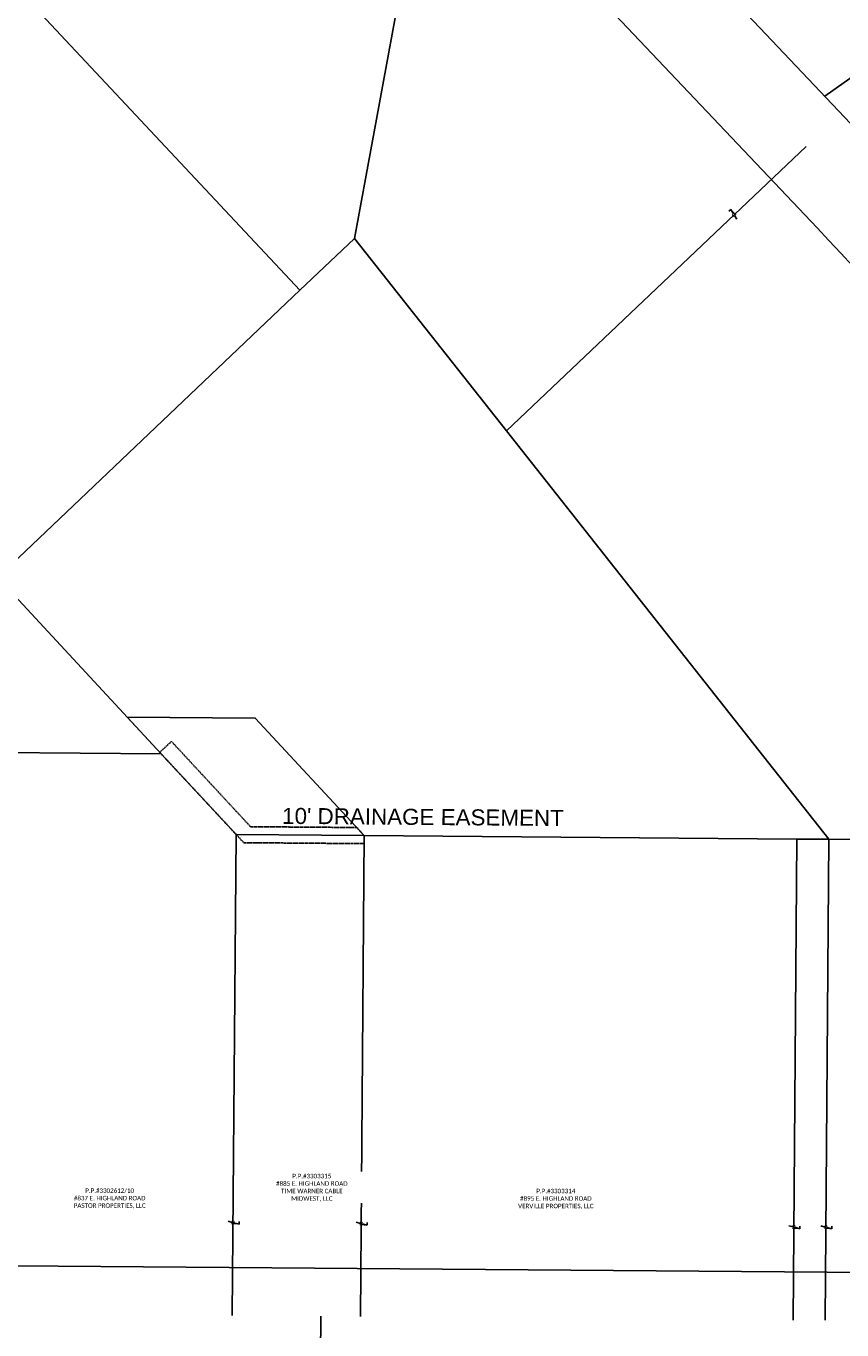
# Model space of a CAD drawing. Header units: feet. Extents: x 2243518 to 2247958, y 594514 to 598416.
# Tile 8 of 13: x 2244812 to 2245321, y 596241 to 597054. Entities that reach past the tile are written whole.
import ezdxf

# ---------------------------------------------------------------- set-up
doc = ezdxf.new("R2010")
doc.units = ezdxf.units.FT
doc.header["$MEASUREMENT"] = 0
doc.linetypes.add('DASHED', pattern=[0.75, 0.5, -0.25])
doc.linetypes.add('OhDOT_USTN3', pattern=[0.22, 0.165, -0.055])
doc.layers.add('0_Mview', color=8, linetype='Continuous', plot=False)
for name, color, linetype in [('DV_X_Lot_Line', 2, 'OhDOT_USTN3'), ('DV_X_Property_Line', 7, 'Continuous'), ('DV_X_Text', 7, 'Continuous'), ('EESMT', 7, 'DASHED'), ('RW_X_Fee_RW', 6, 'rwex2')]:
    doc.layers.add(name, color=color, linetype=linetype)
doc.styles.add('Slanted-Normal', font='font31.shx', dxfattribs={"height": 0.14})
doc.styles.get("Standard").update_dxf_attribs({"font": 'arial.ttf'})
doc.styles.add('Straight-Normal', font='font30.shx', dxfattribs={"height": 0.14})
doc.styles.add('X_Straight_Normal', font='calibril.ttf', dxfattribs={"height": 0.14})
doc.linetypes.add('rwex2', pattern='A,0.85,-0.25,0.85,-0.25,0.85,-0.45,["Ex R/W",Straight-Normal,S=1,R=0,X=-0.36,Y=-0.07],-0.45,0.85,-0.25', length=5.05)

# ---------------------------------------------------------------- blocks, each defined once
blk = doc.blocks.new('PL')
for q in [(0.055, 0.209), (0.048, -0.132)]:
    blk.add_line((-0.034, -0.132), q)
at = {"style": 'Slanted-Normal', "width": 1.1}
blk.add_text('P', height=0.165, dxfattribs=at).set_placement((-0.062, -0.059))

msp = doc.modelspace()

# ---------------------------------------------------------------- linework, layer by layer
at = {"layer": 'DV_X_Property_Line'}
for p, q in [((2245023.14, 596549.2), (2244943.14, 596549.83)), ((2245293.13, 596547.07), (2245023.14, 596549.2)), ((2245313.13, 596546.91), (2245293.13, 596547.07)), ((2245621.11, 596544.49), (2245313.13, 596546.91))]:
    msp.add_line(p, q, dxfattribs=at)
at = {"layer": 'DV_X_Property_Line', "flags": 128}
for points in [[(2244801.26, 597503.54), (2244581.87, 597317.02), (2244982.98, 596889.38), (2244794.21, 596710.15), (2244896.35, 596600.2), (2244643.55, 596602.19), (2244641.03, 596282.2)], [(2245539.79, 597050.4), (2245765.49, 597210.78), (2245696.01, 597282.71), (2245310.61, 597010.29)], [(2245071.8, 597218.41), (2245017, 596921.67), (2244982.98, 596889.38)], [(2245017, 596921.67), (2245111.91, 596801.57), (2245298.93, 596979.01)], [(2245313.13, 596546.91), (2245111.91, 596801.57)], [(2244940.78, 596249.84), (2244943.14, 596549.83), (2244896.35, 596600.2), (2244875.12, 596623.13), (2244955.11, 596622.5), (2245023.14, 596549.2), (2245020.78, 596249.21)], [(2245293.13, 596547.07), (2245290.77, 596247.08)], [(2245310.77, 596246.92), (2245313.13, 596546.91)], [(2244995.98, 596249.4), (2244992.98, 595869.42), (2245490.96, 595865.49), (2245493.96, 596245.48)]]:
    msp.add_lwpolyline(points, dxfattribs=at)
at = {"layer": 'EESMT', "elevation": 1045.45, "flags": 128}
msp.add_lwpolyline([(2244895.53, 596601.14), (2244902.86, 596607.94), (2244952.21, 596554.76), (2245018.47, 596554.24), (2245023.14, 596549.2), (2245023.1, 596544.2), (2244948.02, 596544.79), (2244895.53, 596601.14)], dxfattribs=at)
at = {"layer": 'RW_X_Fee_RW', "flags": 128}
for points in [[(2245777.07, 596273.25), (2245734.58, 596375.95, 0.09196), (2245349.33, 596969.48), (2244623.4, 597734.59), (2243976.41, 598416.49)], [(2245711.93, 596273.76), (2245679.14, 596353.01, 0.09196), (2245305.8, 596928.19), (2244579.87, 597693.29), (2243932.89, 598375.2)]]:
    msp.add_lwpolyline(points, format="xyb", dxfattribs=at)
msp.add_lwpolyline([(2243518.77, 596291.05), (2244832.12, 596280.7), (2245711.93, 596273.76)], dxfattribs=at)

# ---------------------------------------------------------------- block references
at = {"layer": 'DV_X_Lot_Line'}
for p, xscale, yscale, zscale, rotation in [((2245253.37, 596937.41, 1045.45), 20.00000000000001, 20.00000000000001, 20.00000000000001, 225.8676578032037), ((2244942.4, 596307.53, 1045.45), 20, 20, 20, 89.10923661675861), ((2245022.39, 596306.9, 1045.45), 20, 20, 20, 89.10923661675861), ((2245292.39, 596304.77, 1045.45), 20, 20, 20, 89.10923661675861), ((2245312.39, 596304.62, 1045.45), 20, 20, 20, 89.10923661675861)]:
    msp.add_blockref('PL', p, dxfattribs=dict(at, xscale=xscale, yscale=yscale, zscale=zscale, rotation=rotation))

# ---------------------------------------------------------------- texts
at = {"layer": '0_Mview'}
msp.add_text("10' DRAINAGE EASEMENT", height=10, rotation=359.54826, dxfattribs=at).set_placement((2244971.91, 596556.54))

# ---------------------------------------------------------------- next in the draw order: texts
at = {"layer": 'DV_X_Text', "char_height": 2.8, "width": 71.5828, "attachment_point": 2, "style": 'X_Straight_Normal', "bg_fill": 2}
for s, insert in [('P.P.#3303315\\P#885 E. HIGHLAND ROAD\\PTIME WARNER CABLE \\PMIDWEST, LLC', (2244990.46, 596338.28)), ('P.P.#3302612/10\\P#837 E. HIGHLAND ROAD\\PPASTOR PROPERTIES, LLC', (2244864.3, 596329.2)), ('P.P.#3303314\\P#895 E. HIGHLAND ROAD\\PVERVILLE PROPERTIES, LLC', (2245142.75, 596328.95))]:
    msp.add_mtext(s, dxfattribs=dict(at, insert=insert))

doc.saveas('drawing.dxf')
